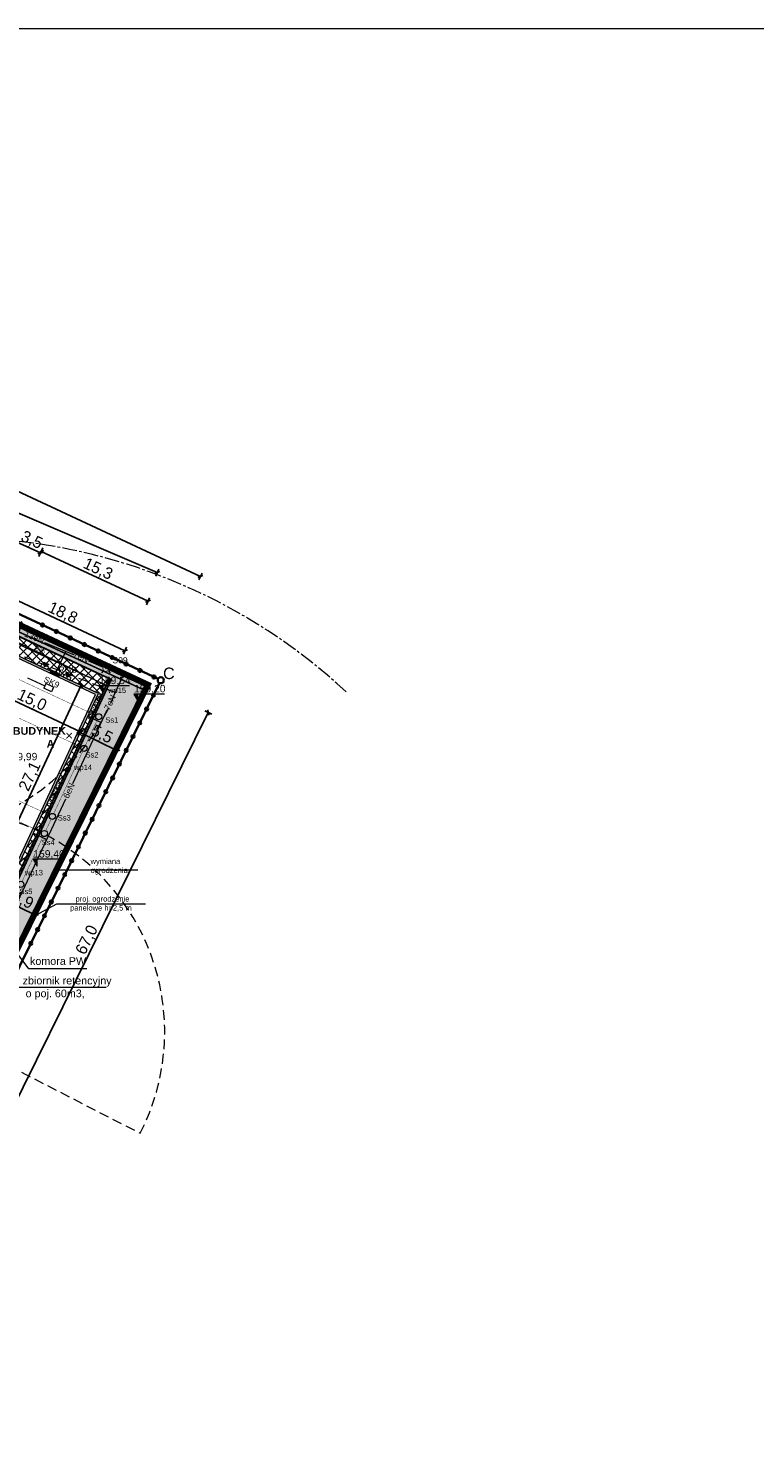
# Model space of a CAD drawing. Header units: millimetres. Extents: x 1962 to 3194, y -795 to -219.
# Tile 73 of 256: x 2279 to 2373, y -691 to -506. Entities that reach past the tile are written whole.
import ezdxf

# ---------------------------------------------------------------- set-up
doc = ezdxf.new("R2010")
doc.units = ezdxf.units.MM
for name, pattern in [('BORDER2', [22.225, 6.35, -3.175, 6.35, -3.175, 0, -3.175]), ('CENTER2', [28.575, 19.05, -3.175, 3.175, -3.175]), ('HIDDEN', [9.525, 6.35, -3.175]), ('L_0_45', [0.5, 0.25, -0.25])]:
    doc.linetypes.add(name, pattern=pattern)
doc.layers.get('0').update_dxf_attribs({"lineweight": 5})
doc.layers.get('Defpoints').update_dxf_attribs({"lineweight": 9})
for name, color, linetype, lineweight in [('A_chodnik', 132, 'Continuous', 9), ('A_granica obszaru opracowania', 5, 'Continuous', 9), ('A_hatch nawierzchnia', 253, 'Continuous', 9), ('A_hatch zieleń', 3, 'Continuous', 9), ('A_kamery', 23, 'Continuous', 9), ('A_koty wysokośc.', 53, 'Continuous', 9), ('A_latarnie', 22, 'Continuous', 9), ('A_mapa projektowa', 253, 'Continuous', 9), ('A_obiekty kontenery', 152, 'Continuous', 9), ('A_obiekty kontenery opisy', 142, 'Continuous', 9), ('A_ogrodzenie 2_4m', 45, 'Continuous', 9), ('A_opisy', 13, 'Continuous', 9), ('A_pzt granica działki', 1, 'BORDER2', 9), ('A_spadki nawierzchni', 7, 'Continuous', 9), ('A_strefy oddziaływania obiektów', 71, 'L_0_45', 9), ('A_usunięcia', 1, 'Continuous', 9), ('A_wymiary pzt', 116, 'Continuous', 9), ('A_wyposażenie kanalizacja', 32, 'Continuous', 9), ('IE_kk', 30, 'Continuous', 9), ('IE_nn', 1, 'Continuous', 9), ('S-kd', 230, 'Continuous', 9), ('S-ks', 12, 'Continuous', 9), ('S-woda', 160, 'Continuous', 5)]:
    doc.layers.add(name, color=color, linetype=linetype, lineweight=lineweight)
doc.styles.get("Standard").update_dxf_attribs({"font": 'arial.ttf'})
doc.styles.add('wymiary pzt', font='txt')
doc.dimstyles.new('wymiary pzt', dxfattribs={"dimtxt": 1.5, "dimasz": 0.5, "dimexe": 0.5, "dimexo": 0.1, "dimgap": 0.05, "dimtad": 1, "dimdec": 1, "dimrnd": 0.1, "dimzin": 0, "dimtxsty": 'wymiary pzt', "dimblk": 'OBLIQUE', "dimcen": 1, "dimadec": 1, "dimazin": 0, "dimtfac": 1, "dimtmove": 0, "dimatfit": 3, "dimfxl": 0, "dimarcsym": 0})
picture_1 = doc.add_image_def('image1.tif', size_in_pixel=(3404, 2413))

# ---------------------------------------------------------------- blocks, each defined once
blk = doc.blocks.new('zw$B89D')
at = {"layer": 'A_usunięcia', "const_width": 0.25}
for points in [[(-0.71, -0.71), (0.71, 0.71)], [(0.71, -0.71), (-0.71, 0.71)]]:
    blk.add_lwpolyline(points, dxfattribs=at)
blk = doc.blocks.new('zw$5BF2')
at = {"layer": 'A_obiekty kontenery opisy'}
h = blk.add_hatch(color=256, dxfattribs=at)
h.dxf.hatch_style = 1
h.paths.add_polyline_path([(-0.75, 0.5), (0, 0), (-0.75, -0.5)])
blk.add_lwpolyline([(-0.75, 0.5), (0, 0), (-0.75, -0.5)], close=True, dxfattribs=at)
blk = doc.blocks.new('zw$FF17')
at = {"layer": 'A_obiekty kontenery opisy'}
h = blk.add_hatch(color=256, dxfattribs=at)
h.dxf.hatch_style = 1
h.paths.add_polyline_path([(-14.95, 0), (-14.95, -6.34), (-12.4, -6.34), (-12.4, -10.03), (-9.37, -10.03), (-9.37, -12.19), (-12.4, -12.19), (-12.4, -19.78), (-9.37, -19.78), (-9.37, -21.94), (-12.4, -21.94), (-12.4, -27.1), (0, -27.1), (0, 0)])
h.paths.add_polyline_path([(-14.65, -6.04), (-14.65, -0.3), (-0.3, -0.3), (-0.3, -26.8), (-12.1, -26.8), (-12.1, -22.24), (-9.07, -22.24), (-9.07, -19.48), (-12.1, -19.48), (-12.1, -12.49), (-9.07, -12.49), (-9.07, -9.73), (-12.1, -9.73), (-12.1, -6.04)], flags=16)
h = blk.add_hatch(color=256, dxfattribs=at)
h.dxf.hatch_style = 1
h.paths.add_polyline_path([(-12.4, -48.57), (-12.4, -43.41), (-9.37, -43.41), (-9.37, -41.25), (-12.4, -41.25), (-12.4, -36.1), (0, -36.1), (0, -48.57)])
h.paths.add_polyline_path([(-12.1, -48.27), (-12.1, -43.71), (-9.07, -43.71), (-9.07, -40.95), (-12.1, -40.95), (-12.1, -36.4), (-0.3, -36.4), (-0.3, -48.27)], flags=16)
at = {"layer": 'A_wyposażenie kanalizacja'}
h = blk.add_hatch(color=256, dxfattribs=at)
h.dxf.hatch_style = 1
h.paths.add_polyline_path([(-12.32, -2.68, 0.414214), (-12.37, -2.74, 2.414214)])
h = blk.add_hatch(color=256, dxfattribs=at)
h.dxf.hatch_style = 1
h.paths.add_polyline_path([(-0.08, -2.68, -0.414214), (-0.02, -2.74, -2.414214)])
h = blk.add_hatch(color=256, dxfattribs=at)
h.dxf.hatch_style = 1
h.paths.add_polyline_path([(-12.32, -7.23, 0.414214), (-12.37, -7.28, 2.414214)])
h = blk.add_hatch(color=256, dxfattribs=at)
h.dxf.hatch_style = 1
h.paths.add_polyline_path([(-0.08, -7.23, -0.414214), (-0.02, -7.28, -2.414214)])
h = blk.add_hatch(color=256, dxfattribs=at)
h.dxf.hatch_style = 1
h.paths.add_polyline_path([(-12.32, -16.98, -0.414214), (-12.26, -17.03, -2.414214)])
h = blk.add_hatch(color=256, dxfattribs=at)
h.dxf.hatch_style = 1
h.paths.add_polyline_path([(-0.08, -16.98, -0.414214), (-0.02, -17.03, -2.414214)])
h = blk.add_hatch(color=256, dxfattribs=at)
h.dxf.hatch_style = 1
h.paths.add_polyline_path([(-12.32, -19.44, -0.414214), (-12.26, -19.5, -2.414214)])
h = blk.add_hatch(color=256, dxfattribs=at)
h.dxf.hatch_style = 1
h.paths.add_polyline_path([(-0.08, -19.43, -0.414214), (-0.02, -19.49, -2.414214)])
h = blk.add_hatch(color=256, dxfattribs=at)
h.dxf.hatch_style = 1
h.paths.add_polyline_path([(-12.32, -26.71, -0.414214), (-12.26, -26.77, -2.414214)])
h = blk.add_hatch(color=256, dxfattribs=at)
h.dxf.hatch_style = 1
h.paths.add_polyline_path([(-0.08, -26.71, -0.414214), (-0.02, -26.77, -2.414214)])
h = blk.add_hatch(color=256, dxfattribs=at)
h.dxf.hatch_style = 1
h.paths.add_polyline_path([(-12.32, -38.76, -0.414214), (-12.26, -38.82, -2.414214)])
h = blk.add_hatch(color=256, dxfattribs=at)
h.dxf.hatch_style = 1
h.paths.add_polyline_path([(-0.08, -40.92, -0.414214), (-0.02, -40.97, -2.414214)])
h = blk.add_hatch(color=256, dxfattribs=at)
h.dxf.hatch_style = 1
h.paths.add_polyline_path([(-0.08, -43.64, -0.414214), (-0.02, -43.7, -2.414214)])
h = blk.add_hatch(color=256, dxfattribs=at)
h.dxf.hatch_style = 1
h.paths.add_polyline_path([(-12.32, -45.79, -0.414214), (-12.26, -45.85, -2.414214)])
h = blk.add_hatch(color=256, dxfattribs=at)
h.dxf.hatch_style = 1
h.paths.add_polyline_path([(-0.08, -46.08, -0.414214), (-0.02, -46.13, -2.414214)])
at = {"layer": 'A_obiekty kontenery'}
blk.add_line((-13.9, -41.25), (-13.9, -43.41), dxfattribs=at)
for points in [[(-12.4, -27.1), (0, -27.1), (0, 0), (-14.95, 0), (-14.95, -6.34), (-12.4, -6.34), (-12.4, -10.03), (-9.37, -10.03), (-9.37, -12.19), (-12.4, -12.19), (-12.4, -19.78), (-9.37, -19.78), (-9.37, -21.94), (-12.4, -21.94)], [(-8.3, 0), (-7.3, 0), (-7.3, 0.35), (-8.3, 0.35)], [(-5.09, 0), (-4.09, 0), (-4.09, 0.35), (-5.09, 0.35)], [(-12.1, -26.8), (-0.3, -26.8), (-0.3, -0.3), (-14.65, -0.3), (-14.65, -6.04), (-12.1, -6.04), (-12.1, -9.73), (-9.07, -9.73), (-9.07, -12.49), (-12.1, -12.49), (-12.1, -19.48), (-9.07, -19.48), (-9.07, -22.24), (-12.1, -22.24)], [(-13.1, -6.34), (-14.1, -6.34), (-14.1, -6.69), (-13.1, -6.69)], [(0, -36.1), (-12.4, -36.1), (-12.4, -41.25), (-9.37, -41.25), (-9.37, -43.41), (-12.4, -43.41), (-12.4, -48.57), (0, -48.57)], [(-0.3, -36.4), (-12.1, -36.4), (-12.1, -40.95), (-9.07, -40.95), (-9.07, -43.71), (-12.1, -43.71), (-12.1, -48.27), (-0.3, -48.27)], [(-7.85, -36.1), (-6.65, -36.1), (-6.65, -35.75), (-7.85, -35.75)], [(-3.77, -36.1), (-2.57, -36.1), (-2.57, -35.75), (-3.77, -35.75)], [(-13.75, -45.41), (-12.55, -45.41), (-12.55, -43.41), (-13.75, -43.41)], [(-10.54, -48.57), (-11.54, -48.57), (-11.54, -48.92), (-10.54, -48.92)], [(-4.48, -48.57), (-5.48, -48.57), (-5.48, -48.92), (-4.48, -48.92)]]:
    blk.add_lwpolyline(points, close=True, dxfattribs=at)
for points in [[(-12.4, -12.19), (-12.4, -10.03)], [(-12.05, -12.19), (-12.05, -10.03)], [(-12.4, -21.94), (-12.4, -19.78)], [(-12.05, -21.94), (-12.05, -19.78)], [(-12.4, -41.25), (-13.9, -41.25), (-13.9, -43.41), (-12.4, -43.41)], [(-13.75, -45.41), (-13.15, -43.41), (-12.55, -45.41)]]:
    blk.add_lwpolyline(points, dxfattribs=at)
at = {"layer": 'A_wyposażenie kanalizacja'}
for centre in [(-12.32, -2.74), (-0.08, -2.74), (-12.32, -7.28), (-0.08, -7.28), (-12.32, -17.03), (-0.08, -17.03), (-12.32, -19.5), (-0.08, -19.49), (-12.32, -26.77), (-0.08, -26.77), (-12.32, -38.82), (-0.08, -40.97), (-0.08, -43.7), (-12.32, -45.85), (-0.08, -46.13)]:
    blk.add_circle(centre, 0.055, dxfattribs=at)
at = {"layer": 'A_obiekty kontenery'}
for p, xscale, yscale, zscale, rotation in [((-7.8, 0.16), 0.7000000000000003, 0.7000000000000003, 0.7000000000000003, 269.9999999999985), ((-4.59, 0.16), 0.7000000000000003, 0.7000000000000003, 0.7000000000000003, 269.9999999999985), ((-13.6, -6.5), 0.7000000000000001, 0.7000000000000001, 0.7000000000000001, 89.99999999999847), ((-9.53, -11.11), 0.7, 0.7, 0.7, 359.9999999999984), ((-9.53, -20.86), 0.7, 0.7, 0.7, 359.9999999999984), ((-7.25, -35.94), 0.7000000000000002, 0.7000000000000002, 0.7000000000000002, 269.9999999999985), ((-3.17, -35.94), 0.7000000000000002, 0.7000000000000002, 0.7000000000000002, 269.9999999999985), ((-11.5, -41.41), 0.7000000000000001, 0.7000000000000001, 0.7000000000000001, 89.99999999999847), ((-9.53, -41.83), 0.7, 0.7, 0.7, 359.9999999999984), ((-11.5, -43.25), 0.7000000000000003, 0.7000000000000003, 0.7000000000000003, 269.9999999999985), ((-9.88, -43.25), 0.7000000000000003, 0.7000000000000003, 0.7000000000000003, 269.9999999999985), ((-11.04, -48.73), 0.7000000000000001, 0.7000000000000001, 0.7000000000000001, 89.99999999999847), ((-4.98, -48.73), 0.7000000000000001, 0.7000000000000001, 0.7000000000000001, 89.99999999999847)]:
    blk.add_blockref('zw$5BF2', p, dxfattribs=dict(at, xscale=xscale, yscale=yscale, zscale=zscale, rotation=rotation))
blk = doc.blocks.new('zw$72B4')
at = {"layer": 'A_ogrodzenie 2_4m'}
for p, q in [((0.05, -0.05), (-0.05, 0.05)), ((-0.05, -0.05), (0.05, 0.05))]:
    blk.add_line(p, q, dxfattribs=at)
at = {"layer": 'A_ogrodzenie 2_4m', "linetype": 'HIDDEN', "ltscale": 0.01}
blk.add_lwpolyline([(-0.12, 0.12), (-0.12, -0.12), (0.12, -0.12), (0.12, 0.12)], close=True, dxfattribs=at)
at = {"layer": 'A_ogrodzenie 2_4m'}
blk.add_lwpolyline([(-0.05, 0.05), (-0.05, -0.05), (0.05, -0.05), (0.05, 0.05)], close=True, dxfattribs=at)
blk = doc.blocks.new('zw$4BF9')
at = {"layer": 'A_ogrodzenie 2_4m'}
blk.add_lwpolyline([(59.05, 73.8), (29.36, 14.85), (23.38, 7.17)], dxfattribs=at)
for p, rotation in [((58.7, 73.1), 63.26799960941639), ((59.05, 73.8), 335.0401087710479), ((57.58, 70.87), 63.26799960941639), ((56.45, 68.64), 63.26799960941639), ((55.33, 66.41), 63.26799960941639), ((54.35, 64.49), 63.26799960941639), ((53.23, 62.26), 63.26799960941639), ((52.1, 60.03), 63.26799960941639), ((50.98, 57.79), 63.26799960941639), ((49.85, 55.56), 63.26799960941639), ((48.73, 53.33), 63.26799960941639), ((47.61, 51.09), 63.26799960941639), ((46.48, 48.86), 63.26799960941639), ((45.36, 46.63), 63.26799960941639), ((44.23, 44.4), 63.26799960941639)]:
    blk.add_blockref('zw$72B4', p, dxfattribs=dict(at, rotation=rotation))
blk = doc.blocks.new('zw$9027')
at = {"layer": 'A_kamery'}
h = blk.add_hatch(dxfattribs=at)
h.set_pattern_fill('ANSI31', color=256, scale=0.1, angle=75)
h.set_pattern_definition([(120, (-454.74393, -175.43134), (-0.27496307, -0.15875), [])])
h.paths.add_polyline_path([(3.24, -2.22, 0.57735), (0.3, 3.91), (0, 0)])
at = {"layer": 'A_kamery', "linetype": 'HIDDEN', "ltscale": 0.2}
for p, q in [((2.23, 28.84), (0.3, 3.91)), ((3.24, -2.22), (23.86, -16.35))]:
    blk.add_line(p, q, dxfattribs=at)
at = {"layer": 'A_kamery'}
for p, q in [((0.3, 3.91), (0, 0)), ((0, 0), (3.24, -2.22))]:
    blk.add_line(p, q, dxfattribs=at)
blk.add_lwpolyline([(0.04, -0.07), (-0.27, -0.22), (-0.34, -0.07), (-0.04, 0.07)], close=True, dxfattribs=at)
at = {"layer": 'A_kamery', "linetype": 'HIDDEN', "ltscale": 0.2}
blk.add_arc((0, 0), 28.92, 325.586, 85.586, dxfattribs=at)
at = {"layer": 'A_kamery'}
blk.add_arc((0, 0), 3.92, 325.586, 85.586, dxfattribs=at)
blk.add_solid([(-0.04, 0.07), (0.04, -0.07), (-0.34, -0.07), (-0.27, -0.22)], dxfattribs=at)
blk = doc.blocks.new('zw$CA91')
at = {"layer": 'A_koty wysokośc.'}
h = blk.add_hatch(color=256, dxfattribs=at)
h.dxf.hatch_style = 1
h.paths.add_polyline_path([(-0.45, 0.75), (0, 0), (0, 0.75)])
blk.add_lwpolyline([(2.87, 0.75), (-0.45, 0.75), (0, 0), (0, 0.75)], dxfattribs=at)
blk = doc.blocks.new('_Oblique')
at = {"color": 0, "linetype": 'ByBlock', "lineweight": -2}
blk.add_line((-0.5, -0.5), (0.5, 0.5), dxfattribs=at)
blk = doc.blocks.new('*D74')
at = {"layer": 'A_wymiary pzt', "color": 0, "lineweight": -2}
for p, q in [((2277.01, -572.68), (2277.44, -571.77)), ((2277.23, -572.23), (2280.38, -573.69)), ((2280.16, -574.15), (2280.59, -573.24))]:
    blk.add_line(p, q, dxfattribs=at)
at = {"layer": 'Defpoints', "color": 0}
for p in [(2280.38, -573.69), (2270.96, -585.68), (2274.86, -585.53)]:
    blk.add_point(p, dxfattribs=at)
at = {"layer": 'A_wymiary pzt', "color": 0, "lineweight": -2, "xscale": 0.5, "yscale": 0.5, "zscale": 0.5}
for p, rotation in [((2277.23, -572.23), 155.0218058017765), ((2280.38, -573.69), 335.0218058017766)]:
    blk.add_blockref('_Oblique', p, dxfattribs=dict(at, rotation=rotation))
at = {"layer": 'A_wymiary pzt', "color": 0, "insert": (2279.21, -572.07), "char_height": 1.5, "attachment_point": 5, "rotation": 335.0218, "style": 'wymiary pzt'}
blk.add_mtext('3,5', dxfattribs=at)
blk = doc.blocks.new('*D75')
at = {"layer": 'A_wymiary pzt', "color": 0, "lineweight": -2}
for p, q in [((2280.26, -573.95), (2280.68, -573.04)), ((2280.47, -573.49), (2294.36, -579.97)), ((2294.15, -580.42), (2294.57, -579.51))]:
    blk.add_line(p, q, dxfattribs=at)
at = {"layer": 'Defpoints', "color": 0}
for p in [(2294.36, -579.97), (2274.86, -585.53), (2289.63, -590.12)]:
    blk.add_point(p, dxfattribs=at)
at = {"layer": 'A_wymiary pzt', "color": 0, "lineweight": -2, "xscale": 0.5, "yscale": 0.5, "zscale": 0.5}
for p, rotation in [((2280.47, -573.49), 155.0218058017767), ((2294.36, -579.97), 335.0218058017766)]:
    blk.add_blockref('_Oblique', p, dxfattribs=dict(at, rotation=rotation))
at = {"layer": 'A_wymiary pzt', "color": 0, "insert": (2287.83, -575.84), "char_height": 1.5, "attachment_point": 5, "rotation": 335.0218, "style": 'wymiary pzt'}
blk.add_mtext('15,3', dxfattribs=at)
blk = doc.blocks.new('*D76')
at = {"layer": 'A_wymiary pzt', "color": 0, "lineweight": -2}
for p, q in [((2182.65, -528.44), (2183.04, -527.52)), ((2295.57, -576.24), (2182.85, -527.98)), ((2295.38, -576.7), (2295.77, -575.78))]:
    blk.add_line(p, q, dxfattribs=at)
at = {"layer": 'Defpoints', "color": 0}
for p in [(2182.85, -527.98), (2176.9, -541.86), (2289.63, -590.12)]:
    blk.add_point(p, dxfattribs=at)
at = {"layer": 'A_wymiary pzt', "color": 0, "lineweight": -2, "xscale": 0.5, "yscale": 0.5, "zscale": 0.5}
for p, rotation in [((2182.85, -527.98), 156.8257273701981), ((2295.57, -576.24), 336.825727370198)]:
    blk.add_blockref('_Oblique', p, dxfattribs=dict(at, rotation=rotation))
at = {"layer": 'A_wymiary pzt', "color": 0, "insert": (2239.59, -551.21), "char_height": 1.5, "attachment_point": 5, "rotation": 336.8257, "style": 'wymiary pzt'}
blk.add_mtext('122,6', dxfattribs=at)
blk = doc.blocks.new('*D77')
at = {"layer": 'A_wymiary pzt', "color": 0, "lineweight": -2}
for p, q in [((2181.8, -521.72), (2182.23, -520.82)), ((2182.01, -521.27), (2301.17, -576.75)), ((2300.96, -577.2), (2301.39, -576.3))]:
    blk.add_line(p, q, dxfattribs=at)
at = {"layer": 'Defpoints', "color": 0}
for p in [(2175.52, -535.23), (2301.17, -576.75), (2294.68, -590.71)]:
    blk.add_point(p, dxfattribs=at)
at = {"layer": 'A_wymiary pzt', "color": 0, "lineweight": -2, "xscale": 0.5, "yscale": 0.5, "zscale": 0.5}
for p, rotation in [((2182.01, -521.27), 155.0336671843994), ((2301.17, -576.75), 335.0336671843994)]:
    blk.add_blockref('_Oblique', p, dxfattribs=dict(at, rotation=rotation))
at = {"layer": 'A_wymiary pzt', "color": 0, "insert": (2242.01, -548.12), "char_height": 1.5, "attachment_point": 5, "rotation": 335.0337, "style": 'wymiary pzt'}
blk.add_mtext('131,4', dxfattribs=at)
blk = doc.blocks.new('*D90')
at = {"layer": 'A_wymiary pzt', "color": 0, "lineweight": -2}
for p, q in [((2274.1, -578.92), (2274.53, -578.02)), ((2274.32, -578.47), (2291.36, -586.41)), ((2291.15, -586.86), (2291.57, -585.96))]:
    blk.add_line(p, q, dxfattribs=at)
at = {"layer": 'Defpoints', "color": 0}
for p in [(2272.59, -582.18), (2291.36, -586.41), (2289.63, -590.12)]:
    blk.add_point(p, dxfattribs=at)
at = {"layer": 'A_wymiary pzt', "color": 0, "lineweight": -2, "xscale": 0.5, "yscale": 0.5, "zscale": 0.5}
for p, rotation in [((2274.32, -578.47), 155.0218058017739), ((2291.36, -586.41), 335.0218058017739)]:
    blk.add_blockref('_Oblique', p, dxfattribs=dict(at, rotation=rotation))
at = {"layer": 'A_wymiary pzt', "color": 0, "insert": (2283.25, -581.55), "char_height": 1.5, "attachment_point": 5, "rotation": 335.0218, "style": 'wymiary pzt'}
blk.add_mtext('18,8', dxfattribs=at)
blk = doc.blocks.new('zw$354D')
at = {"layer": 'A_granica obszaru opracowania', "linetype": 'Continuous', "lineweight": 35}
h = blk.add_hatch(color=5, dxfattribs=at)
h.dxf.hatch_style = 1
edge = h.paths.add_edge_path()
edge.add_ellipse((0, 0), major_axis=(20, 0), ratio=1, start_angle=0, end_angle=360)
at = {"layer": 'A_granica obszaru opracowania', "color": 5, "linetype": 'Continuous', "lineweight": 35}
blk.add_circle((0, 0), 20, dxfattribs=at)
blk = doc.blocks.new('*D153')
at = {"layer": 'A_wymiary pzt', "color": 0, "lineweight": -2}
for p, q in [((2272.5, -654.5), (2302.2, -594.43)), ((2301.75, -594.21), (2302.65, -594.65)), ((2272.05, -654.28), (2272.95, -654.72))]:
    blk.add_line(p, q, dxfattribs=at)
at = {"layer": 'Defpoints', "color": 0}
for p in [(2294.68, -590.71), (2302.2, -594.43), (2264.98, -650.78)]:
    blk.add_point(p, dxfattribs=at)
at = {"layer": 'A_wymiary pzt', "color": 0, "lineweight": -2, "xscale": 0.5, "yscale": 0.5, "zscale": 0.5}
for p, rotation in [((2302.2, -594.43), 63.69114153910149), ((2272.5, -654.5), 243.6911415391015)]:
    blk.add_blockref('_Oblique', p, dxfattribs=dict(at, rotation=rotation))
at = {"layer": 'A_wymiary pzt', "color": 0, "insert": (2286.47, -624.03), "char_height": 1.5, "attachment_point": 5, "rotation": 63.6911, "style": 'wymiary pzt'}
blk.add_mtext('67,0', dxfattribs=at)
blk = doc.blocks.new('*D157')
at = {"layer": 'A_wymiary pzt', "color": 0, "lineweight": -2}
for p, q in [((2274.22, -615.46), (2285.66, -590.9)), ((2286.12, -591.11), (2285.21, -590.68)), ((2274.67, -615.67), (2273.77, -615.25))]:
    blk.add_line(p, q, dxfattribs=at)
at = {"layer": 'Defpoints', "color": 0}
for p in [(2285.66, -590.9), (2287.92, -591.95), (2276.48, -616.51)]:
    blk.add_point(p, dxfattribs=at)
at = {"layer": 'A_wymiary pzt', "color": 0, "lineweight": -2, "xscale": 0.5, "yscale": 0.5, "zscale": 0.5}
for p, rotation in [((2285.66, -590.9), 65.02180580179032), ((2274.22, -615.46), 245.0218058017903)]:
    blk.add_blockref('_Oblique', p, dxfattribs=dict(at, rotation=rotation))
at = {"layer": 'A_wymiary pzt', "color": 0, "insert": (2279.06, -602.76), "char_height": 1.5, "attachment_point": 5, "rotation": 65.0218, "style": 'wymiary pzt'}
blk.add_mtext('27,1', dxfattribs=at)
blk = doc.blocks.new('*D158')
at = {"layer": 'A_wymiary pzt', "color": 0, "lineweight": -2}
for p, q in [((2276.32, -586.54), (2278, -582.94)), ((2278.45, -583.15), (2277.55, -582.73)), ((2276.78, -586.76), (2275.87, -586.33))]:
    blk.add_line(p, q, dxfattribs=at)
at = {"layer": 'Defpoints', "color": 0}
for p in [(2278, -582.94), (2287.66, -587.44), (2287.92, -591.95)]:
    blk.add_point(p, dxfattribs=at)
at = {"layer": 'A_wymiary pzt', "color": 0, "lineweight": -2, "xscale": 0.5, "yscale": 0.5, "zscale": 0.5}
for p, rotation in [((2278, -582.94), 65.02180580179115), ((2276.32, -586.54), 245.0218058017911)]:
    blk.add_blockref('_Oblique', p, dxfattribs=dict(at, rotation=rotation))
at = {"layer": 'A_wymiary pzt', "color": 0, "insert": (2275.94, -584.98), "char_height": 1.5, "attachment_point": 5, "rotation": 65.0218, "style": 'wymiary pzt'}
blk.add_mtext('4,0', dxfattribs=at)
blk = doc.blocks.new('*D159')
at = {"layer": 'A_wymiary pzt', "color": 0, "lineweight": -2}
for p, q in [((2272.25, -590.17), (2271.83, -591.07)), ((2285.59, -596.94), (2272.04, -590.62)), ((2285.81, -596.48), (2285.38, -597.39))]:
    blk.add_line(p, q, dxfattribs=at)
at = {"layer": 'Defpoints', "color": 0}
for p in [(2274.36, -585.63), (2272.04, -590.62), (2287.92, -591.95)]:
    blk.add_point(p, dxfattribs=at)
at = {"layer": 'A_wymiary pzt', "color": 0, "lineweight": -2, "xscale": 0.5, "yscale": 0.5, "zscale": 0.5}
for p, rotation in [((2272.04, -590.62), 155.0218058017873), ((2285.59, -596.94), 335.0218058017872)]:
    blk.add_blockref('_Oblique', p, dxfattribs=dict(at, rotation=rotation))
at = {"layer": 'A_wymiary pzt', "color": 0, "insert": (2279.23, -592.89), "char_height": 1.5, "attachment_point": 5, "rotation": 335.0218, "style": 'wymiary pzt'}
blk.add_mtext('15,0', dxfattribs=at)
blk = doc.blocks.new('*D166')
at = {"layer": 'A_wymiary pzt', "color": 0, "lineweight": -2}
for p, q in [((2285.65, -596.54), (2285.21, -597.43)), ((2285.43, -596.98), (2290.37, -599.43)), ((2290.59, -598.98), (2290.14, -599.87))]:
    blk.add_line(p, q, dxfattribs=at)
at = {"layer": 'Defpoints', "color": 0}
for p in [(2287.92, -591.95), (2292.86, -594.39), (2290.37, -599.43)]:
    blk.add_point(p, dxfattribs=at)
at = {"layer": 'A_wymiary pzt', "color": 0, "lineweight": -2, "xscale": 0.5, "yscale": 0.5, "zscale": 0.5}
for p, rotation in [((2285.43, -596.98), 153.6975072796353), ((2290.37, -599.43), 333.6975072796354)]:
    blk.add_blockref('_Oblique', p, dxfattribs=dict(at, rotation=rotation))
at = {"layer": 'A_wymiary pzt', "color": 0, "insert": (2288.33, -597.34), "char_height": 1.5, "attachment_point": 5, "rotation": 333.6975, "style": 'wymiary pzt'}
blk.add_mtext('5,5', dxfattribs=at)
blk = doc.blocks.new('*D167')
at = {"layer": 'A_wymiary pzt', "color": 0, "lineweight": -2}
for p, q in [((2275.63, -618.22), (2275.19, -619.12)), ((2275.41, -618.67), (2279.79, -620.83)), ((2280.01, -620.38), (2279.56, -621.28))]:
    blk.add_line(p, q, dxfattribs=at)
at = {"layer": 'Defpoints', "color": 0}
for p in [(2276.48, -616.51), (2280.85, -618.67), (2279.79, -620.83)]:
    blk.add_point(p, dxfattribs=at)
at = {"layer": 'A_wymiary pzt', "color": 0, "lineweight": -2, "xscale": 0.5, "yscale": 0.5, "zscale": 0.5}
for p, rotation in [((2275.41, -618.67), 153.6975072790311), ((2279.79, -620.83), 333.697507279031)]:
    blk.add_blockref('_Oblique', p, dxfattribs=dict(at, rotation=rotation))
at = {"layer": 'A_wymiary pzt', "color": 0, "insert": (2278.03, -618.87), "char_height": 1.5, "attachment_point": 5, "rotation": 333.6975, "style": 'wymiary pzt'}
blk.add_mtext('4,9', dxfattribs=at)
blk = doc.blocks.new('zw$4BE7')
at = {"layer": 'A_latarnie'}
for p, q in [((-0.35, 0.35), (-0.57, 0.57)), ((0.35, 0.35), (0.57, 0.57)), ((-0.57, -0.57), (-0.35, -0.35)), ((0.57, -0.57), (0.35, -0.35))]:
    blk.add_line(p, q, dxfattribs=at)
at = {"layer": 'A_latarnie', "const_width": 0.1}
blk.add_lwpolyline([(0.15, -0.37, 0.831927), (-0.01, 0.4, 1.202028), (0.15, -0.37)], format="xyb", dxfattribs=at)
at = {"layer": 'A_latarnie'}
blk.add_lwpolyline([(0.04, -0.09, 0.05, 0.05, 0.831927), (0, 0.1, 0.05, 0.05, 1.202028)], format="xyseb", close=True, dxfattribs=at)
blk = doc.blocks.new('zw$8BE4')
at = {"layer": 'A_latarnie', "xscale": -1, "rotation": 179.9999999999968}
blk.add_blockref('zw$4BE7', (113.37, -53.46), dxfattribs=at)
blk = doc.blocks.new('zw$5664')
at = {"layer": 'IE_kk'}
for p, q in [((103.15, -54.69), (105.41, -55.74)), ((105.55, -55.45), (105.28, -56.04)), ((106.55, -55.91), (105.55, -55.45)), ((106.27, -56.5), (105.28, -56.04)), ((106.55, -55.91), (106.27, -56.5))]:
    blk.add_line(p, q, dxfattribs=at)
blk.add_text('SK9', height=0.8, rotation=335.0218, dxfattribs=at).set_placement((105.18, -55.18))
blk = doc.blocks.new('zw$253A')
at = {"layer": 'IE_nn'}
for p, q in [((105.38, -50.09), (109.22, -51.7)), ((106.89, -53.97), (108.16, -51.26)), ((106.18, -53.97), (106.31, -53.7)), ((107.4, -54.21), (106.31, -53.7)), ((106.31, -53.7), (107.27, -54.48)), ((111.12, -52.5), (113, -53.3)), ((113.73, -53.63), (115.56, -54.49)), ((107.27, -54.48), (106.18, -53.97)), ((107.4, -54.21), (106.18, -53.97)), ((107.27, -54.48), (107.4, -54.21)), ((114.42, -56.94), (115.56, -54.49)), ((109.06, -68.43), (113.51, -58.88)), ((111.01, -59.7), (112.76, -60.51)), ((100.97, -85.82), (108.14, -70.42)), ((103.93, -74.9), (105.67, -75.71))]:
    blk.add_line(p, q, dxfattribs=at)
for s, rotation, p in [('13eN', 337.1652, (102.68, -49.28)), ('7eN', 337.1652, (109.03, -51.95)), ('7eN', 65.0229, (113.82, -59)), ('6eN', 65.0229, (108.48, -70.46))]:
    blk.add_text(s, height=0.8, rotation=rotation, dxfattribs=at).set_placement(p)
blk.add_text('RGB', height=0.8, dxfattribs=at).set_placement((107.19, -54.04))
at = {"layer": 'IE_nn', "color": 5}
blk.add_text('S09', height=0.8, dxfattribs=at).set_placement((114.21, -52.81))
blk = doc.blocks.new('zw$FBD4')
at = {"layer": 'S-kd'}
h = blk.add_hatch(dxfattribs=at)
h.set_pattern_fill('ANSI31', color=230, scale=0.01, angle=290.0218)
h.set_pattern_definition([(335.0218058, (1677.00472, 1704.796336), (0.01340717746, 0.02878037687), [])])
h.paths.add_polyline_path([(113.4, -55.38), (113.78, -55.55), (114.03, -55.02), (113.65, -54.84)])
h = blk.add_hatch(dxfattribs=at)
h.set_pattern_fill('ANSI31', color=230, scale=0.01, angle=290.0218)
h.set_pattern_definition([(335.0218058, (1671.717886, 1693.346117), (0.01340717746, 0.02878037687), [])])
h.paths.add_polyline_path([(108.11, -66.83), (108.49, -67), (108.74, -66.47), (108.36, -66.29)])
for points in [[(84.15, -118.44), (113.78, -54.82), (114.01, -54.93), (84.37, -118.54)], [(114.03, -55.02), (113.78, -55.55), (113.4, -55.38), (113.65, -54.84)], [(108.74, -66.47), (108.49, -67), (108.11, -66.83), (108.36, -66.29)]]:
    blk.add_lwpolyline(points, close=True, dxfattribs=at)
at = {"layer": 'S-kd', "color": 7}
for s, p in [('wp15', (113.65, -56.67)), ('Ss1', (113.3, -60.53)), ('Ss2', (110.72, -65.06)), ('wp14', (109.22, -66.68)), ('Ss3', (107.11, -73.25)), ('Ss4', (105.01, -76.45)), ('wp13', (102.84, -80.37)), ('Ss5', (102.13, -82.82))]:
    blk.add_text(s, height=0.7, dxfattribs=at).set_placement(p)
at = {"layer": 'S-kd', "color": 7, "char_height": 0.7, "width": 14.813, "attachment_point": 1, "rotation": 64.903}
for insert in [(110.85, -60), (105.53, -71.26)]:
    blk.add_mtext('rynsztok', dxfattribs=dict(at, insert=insert))
blk = doc.blocks.new('zw$8536')
at = {"layer": 'S-ks', "const_width": 0.05}
for points in [[(-19.08, 1.48), (-7.99, -3.69)], [(-21, -2.64), (-9.9, -7.81)], [(-7.99, -3.69), (-7.08, -4.11)], [(-8.47, -8.03), (-6.89, -4.64)], [(-12.58, -16.87), (-8.8, -8.76)], [(-9.9, -7.81), (-9, -8.23)], [(-25.11, -11.48), (-14.02, -16.65)], [(-26.15, -13.71), (-15.06, -18.87)], [(-14.02, -16.65), (-13.12, -17.07)], [(-13.62, -19.1), (-12.92, -17.6)], [(-29.23, -20.3), (-18.13, -25.47)], [(-16.7, -25.7), (-13.96, -19.82)], [(-15.06, -18.87), (-14.15, -19.29)], [(-18.13, -25.47), (-17.23, -25.89)], [(-21.78, -36.62), (-17.03, -26.42)], [(-21.78, -36.62), (-17.03, -26.42)], [(-34.31, -31.22), (-23.22, -36.39)], [(-23.22, -36.39), (-22.31, -36.81)], [(-26.31, -43.02), (-37.28, -37.6)], [(-24.13, -38.35), (-23.23, -38.77)], [(-22.69, -38.57), (-22.12, -37.34)], [(-22.69, -38.57), (-22.12, -37.34)], [(-25.28, -40.81), (-24.38, -41.24)], [(-23.03, -39.3), (-23.84, -41.04)], [(-23.84, -41.04), (-23.03, -39.3)], [(-23.84, -41.04), (-23.03, -39.3)], [(-24.87, -43.25), (-24.18, -41.77)], [(-24.87, -43.25), (-24.18, -41.77)], [(-24.18, -41.77), (-24.87, -43.25)], [(-31.88, -58.3), (-25.21, -43.97)], [(-26.31, -43.02), (-25.4, -43.44)], [(-84.31, -56.04), (-85.34, -58.25), (-75.44, -62.87), (-74.34, -60.69), (-84.31, -56.04)], [(-62.22, -67.35), (-32.44, -58.78)], [(-74.89, -61.78), (-72.92, -62.69)], [(-72.19, -63.03), (-62.96, -67.34)]]:
    blk.add_lwpolyline(points, dxfattribs=at)
at = {"layer": 'S-ks'}
for centre in [(-6.72, -4.28), (-8.64, -8.4), (-12.75, -17.24), (-13.79, -19.46), (-16.86, -26.06), (-21.95, -36.98), (-22.86, -38.94), (-24.01, -41.4), (-25.04, -43.61), (-32.05, -58.66), (-72.56, -62.86), (-62.59, -67.51)]:
    blk.add_circle(centre, 0.4, dxfattribs=at)
blk = doc.blocks.new('zw$2E05')
at = {"layer": 'S-woda', "linetype": 'CENTER2', "ltscale": 0.1}
blk.add_arc((2.63, -30.87), 75, 47.1039, 200.6717, dxfattribs=at)

msp = doc.modelspace()

# ---------------------------------------------------------------- hatches: boundary and pattern name
at = {"layer": 'A_hatch nawierzchnia'}
h = msp.add_hatch(dxfattribs=at)
h.set_pattern_fill('NET', color=256, scale=0.25, angle=45)
h.paths.add_polyline_path([(2244.2422, -643.2184), (2266.1624, -596.1636), (2267.2502, -596.6703), (2267.7147, -595.6732), (2266.6269, -595.1665), (2270.0515, -587.815), (2271.842, -583.9716), (2272.6274, -582.2855), (2289.3427, -590.0723), (2258.64, -655.9799)])
h.paths.add_polyline_path([(2265.2389, -611.275), (2276.4755, -616.5095), (2287.9182, -591.946), (2284.209, -590.2181), (2284.3568, -589.9008), (2283.4503, -589.4785), (2283.3025, -589.7958), (2281.2974, -588.8617), (2281.4452, -588.5445), (2280.5387, -588.1222), (2280.3909, -588.4395), (2274.3629, -585.6313), (2271.6865, -591.3765), (2272.4652, -591.7393), (2272.3174, -592.0565), (2273.2239, -592.4788), (2273.3717, -592.1615), (2274.0053, -592.4567)], flags=16)
h.paths.add_polyline_path([(2256.1727, -630.7369), (2256.9513, -631.0996), (2256.8035, -631.4169), (2257.71, -631.8391), (2257.8578, -631.5219), (2262.4427, -633.6577), (2262.2949, -633.975), (2263.2014, -634.3973), (2263.3492, -634.08), (2267.4093, -635.9714), (2272.675, -624.6677), (2270.3463, -623.5829), (2270.4941, -623.2656), (2269.4063, -622.7589), (2269.2585, -623.0762), (2266.6434, -621.8579), (2266.7912, -621.5406), (2265.7034, -621.0339), (2265.5556, -621.3512), (2261.4384, -619.4332), (2259.2612, -624.107), (2257.9015, -623.4736), (2256.9902, -625.4297), (2257.1262, -625.4931), (2256.2816, -627.306), (2257.3694, -627.8127), (2258.2139, -625.9998), (2258.3499, -626.0631)], flags=16)
at = {"layer": 'A_hatch zieleń'}
h = msp.add_hatch(dxfattribs=at)
h.set_pattern_fill('DOTS', color=256, scale=0.25, angle=45, style=2)
h.paths.add_polyline_path([(2124.8955, -656.6079), (2175.5155, -535.2279), (2217.6755, -554.8679), (2294.6755, -590.7079), (2276.9455, -626.5779), (2264.9755, -650.7779), (2259.2365, -657.1897), (2258.8732, -656.1424), (2289.6303, -590.118), (2272.5887, -582.1792), (2270.9587, -585.6782), (2237.5735, -570.1259), (2238.4096, -568.3311), (2213.3004, -556.6341), (2212.4643, -558.4289), (2176.9035, -541.8631), (2164.7421, -567.9694), (2163.2011, -567.2516), (2161.4444, -571.0225), (2162.9854, -571.7403), (2149.822, -599.9974), (2145.9151, -609.6145), (2169.5087, -620.6054), (2169.3651, -620.9136), (2151.0171, -612.3662), (2139.337, -637.4391), (2151.9955, -643.336), (2210.0903, -646.1292), (2239.1742, -659.6778), (2239.9548, -664.0452), (2157.6955, -678.7479)])
h.paths.add_polyline_path([(2175.6895, -664.8599), (2168.6495, -663.6889), (2169.7455, -656.7629), (2176.7115, -657.8029)], flags=16)
h.paths.add_polyline_path([(2186.4705, -662.7969), (2180.4435, -662.3689), (2180.7715, -657.3009), (2186.7695, -657.7219)], flags=16)
at = {"layer": 'A_spadki nawierzchni'}
h = msp.add_hatch(color=256, dxfattribs=at)
h.dxf.hatch_style = 1
h.paths.add_polyline_path([(2288.95, -590.9153), (2272.2347, -583.1286), (2272.3614, -582.8566)])

# ---------------------------------------------------------------- linework, layer by layer
at = {"layer": 'A_chodnik'}
msp.add_lwpolyline([(2249.5714, -662.2662), (2246.5654, -656.5018), (2145.9151, -609.6145), (2149.822, -599.9974), (2162.9854, -571.7403), (2161.4444, -571.0225), (2163.2011, -567.2516), (2164.7421, -567.9694), (2176.9035, -541.8631), (2212.4643, -558.4289), (2213.3004, -556.6341), (2238.4096, -568.3311), (2237.5735, -570.1259), (2270.9587, -585.6782), (2272.5887, -582.1792), (2289.6303, -590.118), (2258.8732, -656.1424), (2259.2472, -657.2205)], close=True, dxfattribs=at)
msp.add_lwpolyline([(2164.7808, -568.0757), (2176.9423, -541.9694), (2212.503, -558.5352), (2213.3391, -556.7404), (2238.3033, -568.3698), (2237.4672, -570.1646), (2270.9974, -585.7845), (2272.6274, -582.2855), (2289.524, -590.1567), (2258.787, -656.138), (2259.1755, -657.2579)], dxfattribs=at)
at = {"layer": 'A_granica obszaru opracowania', "color": 5, "linetype": 'Continuous', "lineweight": 35}
for points in [[(2175.3561, -534.0504), (2218.0976, -553.9613), (2295.663, -590.0645)], [(2295.8483, -590.5918), (2265.9888, -650.9847)]]:
    msp.add_lwpolyline(points, dxfattribs=at)
msp.add_circle((2296.0256, -590.2332), 0.4, dxfattribs=at)
at = {"layer": 'A_hatch nawierzchnia'}
msp.add_lwpolyline([(2265.2389, -611.275), (2276.4755, -616.5095), (2287.9182, -591.946), (2284.209, -590.2181), (2284.3568, -589.9008), (2283.4503, -589.4785), (2283.3025, -589.7958), (2281.2974, -588.8617), (2281.4452, -588.5445), (2280.5387, -588.1222), (2280.3909, -588.4395), (2274.3629, -585.6313), (2271.6865, -591.3765), (2272.4652, -591.7393), (2272.3174, -592.0565), (2273.2239, -592.4788), (2273.3717, -592.1615), (2274.0053, -592.4567)], close=True, dxfattribs=at)
for points in [[(2289.3427, -590.0723), (2258.64, -655.9799)], [(2289.524, -590.1567), (2258.787, -656.138)]]:
    msp.add_lwpolyline(points, dxfattribs=at)
at = {"layer": 'A_opisy'}
for points in [[(2282.2628, -614.8852), (2293.0206, -614.8852)], [(2294.0115, -619.3563), (2282.4375, -619.3563), (2279.0929, -621.1791)]]:
    msp.add_lwpolyline(points, dxfattribs=at)
at = {"layer": 'A_pzt granica działki', "ltscale": 0.2, "const_width": 0.3}
msp.add_lwpolyline([(2175.5155, -535.2279), (2217.6755, -554.8679), (2294.6755, -590.7079), (2276.9455, -626.5779), (2264.9755, -650.7779), (2259.1755, -657.2579), (2249.3955, -662.3579), (2157.6955, -678.7479), (2124.8955, -656.6079)], close=True, dxfattribs=at)
at = {"layer": 'A_spadki nawierzchni'}
msp.add_lwpolyline([(2288.95, -590.9153), (2272.2347, -583.1286), (2272.3614, -582.8566), (2288.95, -590.9153)], dxfattribs=at)
at = {"layer": 'A_strefy oddziaływania obiektów', "ltscale": 5}
msp.add_lwpolyline([(2235.7337, -664.3934, 0.5, 0.5, 0), (2249.2649, -661.9749, 0.5, 0.5, 0), (2258.926, -656.9368, 0.5, 0.5, 0), (2264.6411, -650.5517, 0.5, 0.5, 0), (2276.587, -626.4006, 0.5, 0.5, 0), (2294.1355, -590.8977, 0.5, 0.5, 0), (2217.5067, -555.2305, 0.5, 0.5, 0), (2175.7243, -535.7664, 0.5, 0.5, 0), (2141.4837, -617.8708, 0, 0, 0)], format="xyseb", dxfattribs=at)
at = {"layer": 'A_usunięcia', "linetype": 'HIDDEN', "ltscale": 0.2, "const_width": 0.2}
msp.add_lwpolyline([(2293.9995, -591.5819), (2175.2025, -536.4714)], dxfattribs=at)
at = {"layer": 'A_usunięcia', "color": 2, "linetype": 'HIDDEN', "ltscale": 0.1, "const_width": 0.3}
msp.add_lwpolyline([(2264.6587, -649.8386), (2293.9995, -591.5819)], dxfattribs=at)
at = {"layer": 'S-kd', "color": 7}
for points in [[(2286.41, -627.7548), (2278.8715, -627.7548), (2269.7957, -615.7324)], [(2288.9314, -630.2098), (2277.3033, -630.2098), (2270.796, -620.6895)]]:
    msp.add_lwpolyline(points, dxfattribs=at)

# ---------------------------------------------------------------- block references
at = {"layer": 'A_granica obszaru opracowania'}
for p, xscale, yscale, zscale, rotation in [((2280.626, -583.0633), 0.01, 0.01, 0.01, 169.6385873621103), ((2282.4392, -583.9075), 0.01, 0.01, 0.01, 169.6385873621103), ((2284.2523, -584.7517), 0.01, 0.01, 0.01, 169.6385873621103), ((2286.0654, -585.5958), 0.01, 0.01, 0.01, 169.6385873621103), ((2287.8785, -586.44), 0.01, 0.01, 0.01, 169.6385873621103), ((2289.6916, -587.2842), 0.01, 0.01, 0.01, 169.6385873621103), ((2291.5047, -588.1284), 0.01, 0.01, 0.01, 169.6385873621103), ((2293.3178, -588.9725), 0.01, 0.01, 0.01, 169.6385873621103), ((2295.1309, -589.8167), 0.01, 0.01, 0.01, 169.6385873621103), ((2295.0731, -592.1845), 0.01000000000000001, 0.01000000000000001, 0.01000000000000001, 78.28667023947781), ((2293.2996, -595.7699), 0.01000000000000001, 0.01000000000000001, 0.01000000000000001, 78.28667023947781), ((2294.1864, -593.9772), 0.01000000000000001, 0.01000000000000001, 0.01000000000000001, 78.28667023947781), ((2292.4129, -597.5626), 0.01000000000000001, 0.01000000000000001, 0.01000000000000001, 78.28667023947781), ((2291.5262, -599.3553), 0.01000000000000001, 0.01000000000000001, 0.01000000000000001, 78.28667023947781), ((2290.6395, -601.148), 0.01000000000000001, 0.01000000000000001, 0.01000000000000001, 78.28667023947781), ((2289.7528, -602.9407), 0.01000000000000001, 0.01000000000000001, 0.01000000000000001, 78.28667023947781), ((2288.8661, -604.7334), 0.01000000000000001, 0.01000000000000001, 0.01000000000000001, 78.28667023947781), ((2287.9793, -606.5261), 0.01000000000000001, 0.01000000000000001, 0.01000000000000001, 78.28667023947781), ((2287.0926, -608.3187), 0.01000000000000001, 0.01000000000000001, 0.01000000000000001, 78.28667023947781), ((2286.2059, -610.1114), 0.01000000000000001, 0.01000000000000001, 0.01000000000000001, 78.28667023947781), ((2285.3192, -611.9041), 0.01000000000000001, 0.01000000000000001, 0.01000000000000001, 78.28667023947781), ((2284.4325, -613.6968), 0.01000000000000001, 0.01000000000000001, 0.01000000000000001, 78.28667023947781), ((2283.5458, -615.4895), 0.01000000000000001, 0.01000000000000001, 0.01000000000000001, 78.28667023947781), ((2282.6591, -617.2822), 0.01000000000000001, 0.01000000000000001, 0.01000000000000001, 78.28667023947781), ((2281.7723, -619.0749), 0.01000000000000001, 0.01000000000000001, 0.01000000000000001, 78.28667023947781), ((2280.8856, -620.8676), 0.01000000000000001, 0.01000000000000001, 0.01000000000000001, 78.28667023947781), ((2279.9989, -622.6603), 0.01000000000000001, 0.01000000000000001, 0.01000000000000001, 78.28667023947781), ((2279.1122, -624.453), 0.01000000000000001, 0.01000000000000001, 0.01000000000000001, 78.28667023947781)]:
    msp.add_blockref('zw$354D', p, dxfattribs=dict(at, xscale=xscale, yscale=yscale, zscale=zscale, rotation=rotation))
at = {"layer": 'A_kamery'}
for p, rotation in [((2263.1702, -581.3101), 253.0622824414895), ((2267.6109, -635.9478), 7.294503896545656)]:
    msp.add_blockref('zw$9027', p, dxfattribs=dict(at, rotation=rotation))
at = {"layer": 'A_koty wysokośc.', "xscale": 1.2, "yscale": 1.2, "zscale": 1.2}
for p in [(2288.5099, -591.8599), (2293.0466, -592.9345), (2279.9476, -614.4125)]:
    msp.add_blockref('zw$CA91', p, dxfattribs=at)
at = {"layer": 'A_latarnie'}
msp.add_blockref('zw$8BE4', (2175.5155, -535.2279), dxfattribs=at)
at = {"layer": 'A_obiekty kontenery', "rotation": 335.0218058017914}
msp.add_blockref('zw$FF17', (2287.9182, -591.946), dxfattribs=at)
at = {"layer": 'A_ogrodzenie 2_4m'}
msp.add_blockref('zw$4BF9', (2235.2965, -664.6859), dxfattribs=at)
at = {"layer": 'A_usunięcia', "xscale": 0.5, "yscale": 0.5, "zscale": 0.5}
msp.add_blockref('zw$B89D', (2284.0979, -597.4571), dxfattribs=at)
at = {"layer": 'A_wyposażenie kanalizacja', "rotation": 335.021805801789}
msp.add_blockref('zw$FF17', (2287.9182, -591.946), dxfattribs=at)
at = {"layer": 'IE_kk'}
msp.add_blockref('zw$5664', (2175.5155, -535.2279), dxfattribs=at)
at = {"layer": 'IE_nn'}
msp.add_blockref('zw$253A', (2175.5155, -535.2279), dxfattribs=at)
at = {"layer": 'S-kd'}
msp.add_blockref('zw$FBD4', (2175.5155, -535.2279), dxfattribs=at)
at = {"layer": 'S-ks'}
msp.add_blockref('zw$8536', (2294.6755, -590.7079), dxfattribs=at)
at = {"layer": 'S-woda'}
msp.add_blockref('zw$2E05', (2266.4429, -615.8253), dxfattribs=at)

# ---------------------------------------------------------------- texts
at = {"layer": 'A_granica obszaru opracowania', "color": 5, "linetype": 'Continuous', "lineweight": 35, "insert": (2297.0699, -589.3544), "char_height": 1.5, "width": 1.917195, "attachment_point": 5}
msp.add_mtext('C', dxfattribs=at)
at = {"layer": 'A_koty wysokośc.', "char_height": 0.96, "width": 6.189641, "attachment_point": 4}
for s, insert in [('159,54', (2287.9988, -590.351)), ('159,20', (2292.5354, -591.4256)), ('p.p.p.=159,99', (2271.7262, -600.3078)), ('159,40', (2279.4364, -612.9036))]:
    msp.add_mtext(s, dxfattribs=dict(at, insert=insert))
at = {"layer": 'A_opisy'}
for s, insert, char_height, width, attachment_point in [('{\\fArial|b1|i0|c0|p34;BUDYNEK}\\P{\\fArial|b1|i0|c0|p34;\\W7.47100; }{\\fArial|b1|i0|c0|p34;A}', (2280.2271, -597.6674), 1, 9.520213, 5), ('wymiana\\Pogrodzenia', (2286.8868, -613.4312), 0.7, 18.485062, 1), ('{\\fArial|b0|i0|c0|p34;\\W1.57293; }proj. ogrodzenie\\Ppanelowe h=2,5 m', (2288.2269, -619.3563), 0.7, 28.467366, 5)]:
    msp.add_mtext(s, dxfattribs=dict(at, insert=insert, char_height=char_height, width=width, attachment_point=attachment_point))
at = {"layer": 'A_spadki nawierzchni', "insert": (2279.8479, -585.6135), "char_height": 0.7, "width": 1.29004, "attachment_point": 1, "rotation": 335.021806}
msp.add_mtext('2%', dxfattribs=at)
at = {"layer": 'S-kd', "color": 7, "char_height": 1, "attachment_point": 1}
for s, insert, width in [('komora PW', (2279.0086, -626.2496), 11.550398), ('zbiornik retencyjny\\P o poj. 60m3,', (2278.0529, -628.7889), 21.91946)]:
    msp.add_mtext(s, dxfattribs=dict(at, insert=insert, width=width))

# ---------------------------------------------------------------- dimensions: what is measured, and where the dimension line sits
at = {"layer": 'A_wymiary pzt'}
for p1, p2, distance, picture, middle in [((2175.5155, -535.2279), (2294.6755, -590.7079), 15.398, '*D77', (2242.0073, -548.1226)), ((2289.6303, -590.118), (2176.9035, -541.8631), -15.1005, '*D76', (2239.594, -551.2099)), ((2272.5887, -582.1792), (2289.6303, -590.118), 4.0902, '*D90', (2283.2494, -581.555)), ((2287.9182, -591.946), (2274.3629, -585.6313), 5.5044, '*D159', (2279.229, -592.8922)), ((2287.9182, -591.946), (2292.8569, -594.3871), -5.6203, '*D166', (2288.3268, -597.3357)), ((2276.4755, -616.5095), (2280.8527, -618.6731), -2.4073, '*D167', (2278.0305, -618.8731))]:
    dim = msp.add_aligned_dim(p1=p1, p2=p2, distance=distance, dimstyle='wymiary pzt', dxfattribs=at)
    dim.commit()
    dim.dimension.update_dxf_attribs({"geometry": picture, "text_midpoint": middle})
for base, p1, p2, angle, picture, middle in [((2280.3752, -573.6936), (2270.9587, -585.6782), (2274.8603, -585.5321), 335.021806, '*D74', (2279.213, -572.0739)), ((2294.3598, -579.9655), (2274.8603, -585.5321), (2289.6303, -590.118), 335.021806, '*D75', (2287.8267, -575.8438)), ((2285.6634, -590.8956), (2276.4755, -616.5095), (2287.9182, -591.946), 65.021806, '*D157', (2279.056, -602.7646))]:
    dim = msp.add_linear_dim(base=base, p1=p1, p2=p2, angle=angle, dimstyle='wymiary pzt', override={"dimtmove": 1}, dxfattribs=at)
    dim.commit()
    dim.dimension.update_dxf_attribs({"geometry": picture, "text_midpoint": middle})
dim = msp.add_linear_dim(base=(2278.0009, -582.9428), p1=(2287.9182, -591.946), p2=(2287.6641, -587.4444), angle=65.021806, dimstyle='wymiary pzt', override={"dimtmove": 1}, dxfattribs=at)
dim.commit()
dim.dimension.update_dxf_attribs({"geometry": '*D158', "text_midpoint": (2276.8226, -585.3921), "dimtype": 160})
dim = msp.add_aligned_dim(p1=(2264.9755, -650.7779), p2=(2294.6755, -590.7079), distance=-8.3928, dimstyle='wymiary pzt', override={"dimblk": 'Oblique'}, dxfattribs=at)
dim.commit()
dim.dimension.update_dxf_attribs({"geometry": '*D153', "text_midpoint": (2286.4727, -624.0294)})

# ---------------------------------------------------------------- pictures from other files: only their frames are drawn
at = {"layer": 'A_mapa projektowa'}
image = msp.add_image(picture_1, insert=(2100.3466, -709.8065), size_in_units=(288.2053, 204.3007), dxfattribs=at)
image.dxf.flags = 15

doc.saveas('drawing.dxf')
